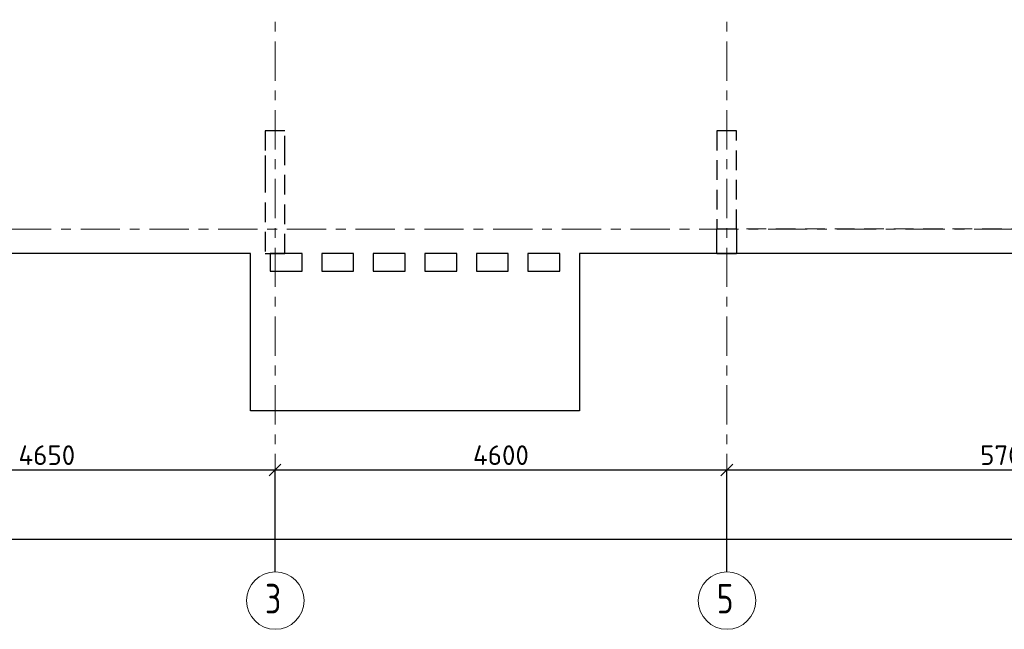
# Model space of a CAD drawing. Header units: metres. Extents: x -38 to 90, y -15 to 21.
# Tile 7 of 127: x 7 to 17, y -4 to 2. Entities that reach past the tile are written whole.
import ezdxf

# ---------------------------------------------------------------- set-up
doc = ezdxf.new("R2010")
doc.units = ezdxf.units.M
doc.header["$PDMODE"] = 65
for name, pattern in [('______11', [0.5, 0.4, -0.05, 0, -0.05]), ('______2', [0.27, 0.2, -0.07]), ('______3', [0.5, 0.4, -0.1]), ('______5', [1.1, 0.8, -0.1, 0.1, -0.1])]:
    doc.linetypes.add(name, pattern=pattern)
for name, color, linetype, lineweight in [('XR$2$Осевая линия (1)', 7, '______5', 13), ('XR$2$Размерная линия (1)', 7, 'Continuous', 13), ('XR$3$Балка (1)', 7, '______3', 13), ('XR$3$Перекрытие (1)', 7, 'Continuous', 35)]:
    doc.layers.add(name, color=color, linetype=linetype, lineweight=lineweight)
doc.layers.add('XR$5$Стена_ бетон несущ.', color=7, linetype='Continuous', lineweight=70, true_color=0xb4b496)
doc.styles.add('ISOCPEUR', font='txt')
doc.dimstyles.new('DIMSTYLE_3', dxfattribs={"dimtxt": 0.2, "dimasz": 0.2, "dimexe": 0, "dimexo": 0, "dimgap": 0.1, "dimtad": 2, "dimdec": 0, "dimlfac": 1000, "dimrnd": 5, "dimzin": 12, "dimdsep": 46, "dimtxsty": 'ISOCPEUR', "dimblk1": 'ALL_ML_STRICH', "dimblk2": 'ALL_ML_STRICH', "dimsah": 1, "dimcen": 0, "dimclrd": 7, "dimclre": 256, "dimclrt": 7, "dimadec": 0, "dimazin": 0, "dimtfac": 1, "dimtdec": 0, "dimtix": 1, "dimtmove": 2, "dimatfit": 3, "dimfxl": 0, "dimtzin": 0, "dimlwd": 0, "dimlwe": -3, "dimarcsym": 0})

# ---------------------------------------------------------------- blocks, each defined once
blk = doc.blocks.new('ALL_ML_STRICH')
at = {"color": 0, "linetype": 'ByBlock', "lineweight": -2}
for p, q in [((-1, 0), (0.5, 0)), ((-0.3, -0.3), (0.3, 0.3)), ((0, -0.5), (0, 0.5))]:
    blk.add_line(p, q, dxfattribs=at)
blk = doc.blocks.new('*D12')
at = {"layer": 'DEFPOINTS', "color": 7, "linetype": 'Continuous', "lineweight": 13, "transparency": 33554687}
for p in [(0.5, -3.103), (0.5, -3.156), (61.6, -3.14)]:
    blk.add_point(p, dxfattribs=at)
at = {"layer": 'XR$2$Размерная линия (1)', "color": 9, "linetype": 'Continuous', "lineweight": -2, "true_color": 0xc7c7c7, "transparency": 33554687}
for p, q in [((0.5, -3.123), (0.5, -3.156)), ((61.6, -3.156), (61.6, -3.156))]:
    blk.add_line(p, q, dxfattribs=at)
at = {"layer": 'XR$2$Размерная линия (1)', "color": 7, "linetype": 'Continuous', "lineweight": -2, "transparency": 33554687}
blk.add_line((0.5, -3.156), (61.6, -3.156), dxfattribs=at)
at = {"layer": 'XR$2$Размерная линия (1)', "color": 7, "linetype": 'Continuous', "lineweight": 13, "transparency": 33554687, "xscale": 0.2, "yscale": 0.2, "zscale": 0.2, "rotation": 180}
blk.add_blockref('ALL_ML_STRICH', (0.5, -3.156), dxfattribs=at)
at = {"layer": 'XR$2$Размерная линия (1)', "color": 7, "linetype": 'Continuous', "lineweight": 13, "transparency": 33554687, "xscale": 0.2, "yscale": 0.2, "zscale": 0.2}
blk.add_blockref('ALL_ML_STRICH', (61.6, -3.156), dxfattribs=at)
at = {"layer": 'XR$2$Размерная линия (1)', "color": 7, "linetype": 'Continuous', "lineweight": 13, "transparency": 33554687, "insert": (31.1, -3.006), "char_height": 0.2, "width": 1, "attachment_point": 5, "style": 'ISOCPEUR'}
blk.add_mtext('\\A1;{61100}', dxfattribs=at)
blk = doc.blocks.new('*D14')
at = {"layer": 'DEFPOINTS', "color": 7, "linetype": 'Continuous', "lineweight": 13, "transparency": 33554687}
for p in [(4.5, -2.452), (4.5, -3.513), (9.15, -3.513)]:
    blk.add_point(p, dxfattribs=at)
at = {"layer": 'XR$2$Размерная линия (1)', "color": 9, "linetype": 'Continuous', "lineweight": -2, "true_color": 0xc7c7c7, "transparency": 33554687}
for p, q in [((4.5, -3.493), (4.5, -2.452)), ((9.15, -3.493), (9.15, -2.452))]:
    blk.add_line(p, q, dxfattribs=at)
at = {"layer": 'XR$2$Размерная линия (1)', "color": 7, "linetype": 'Continuous', "lineweight": -2, "transparency": 33554687}
blk.add_line((4.5, -2.452), (9.15, -2.452), dxfattribs=at)
at = {"layer": 'XR$2$Размерная линия (1)', "color": 7, "linetype": 'Continuous', "lineweight": 13, "transparency": 33554687, "xscale": 0.2, "yscale": 0.2, "zscale": 0.2, "rotation": 180}
blk.add_blockref('ALL_ML_STRICH', (4.5, -2.452), dxfattribs=at)
at = {"layer": 'XR$2$Размерная линия (1)', "color": 7, "linetype": 'Continuous', "lineweight": 13, "transparency": 33554687, "xscale": 0.2, "yscale": 0.2, "zscale": 0.2}
blk.add_blockref('ALL_ML_STRICH', (9.15, -2.452), dxfattribs=at)
at = {"layer": 'XR$2$Размерная линия (1)', "color": 7, "linetype": 'Continuous', "lineweight": 13, "transparency": 33554687, "insert": (6.825, -2.302), "char_height": 0.2, "width": 0.8, "attachment_point": 5, "style": 'ISOCPEUR'}
blk.add_mtext('\\A1;{4650}', dxfattribs=at)
blk = doc.blocks.new('*D15')
at = {"layer": 'DEFPOINTS', "color": 7, "linetype": 'Continuous', "lineweight": 13, "transparency": 33554687}
for p in [(9.15, -2.452), (9.15, -3.513), (13.75, -3.513)]:
    blk.add_point(p, dxfattribs=at)
at = {"layer": 'XR$2$Размерная линия (1)', "color": 9, "linetype": 'Continuous', "lineweight": -2, "true_color": 0xc7c7c7, "transparency": 33554687}
for p, q in [((9.15, -3.493), (9.15, -2.452)), ((13.75, -3.493), (13.75, -2.452))]:
    blk.add_line(p, q, dxfattribs=at)
at = {"layer": 'XR$2$Размерная линия (1)', "color": 7, "linetype": 'Continuous', "lineweight": -2, "transparency": 33554687}
blk.add_line((9.15, -2.452), (13.75, -2.452), dxfattribs=at)
at = {"layer": 'XR$2$Размерная линия (1)', "color": 7, "linetype": 'Continuous', "lineweight": 13, "transparency": 33554687, "xscale": 0.2, "yscale": 0.2, "zscale": 0.2, "rotation": 180}
blk.add_blockref('ALL_ML_STRICH', (9.15, -2.452), dxfattribs=at)
at = {"layer": 'XR$2$Размерная линия (1)', "color": 7, "linetype": 'Continuous', "lineweight": 13, "transparency": 33554687, "xscale": 0.2, "yscale": 0.2, "zscale": 0.2}
blk.add_blockref('ALL_ML_STRICH', (13.75, -2.452), dxfattribs=at)
at = {"layer": 'XR$2$Размерная линия (1)', "color": 7, "linetype": 'Continuous', "lineweight": 13, "transparency": 33554687, "insert": (11.45, -2.302), "char_height": 0.2, "width": 0.8, "attachment_point": 5, "style": 'ISOCPEUR'}
blk.add_mtext('\\A1;{4600}', dxfattribs=at)
blk = doc.blocks.new('*D16')
at = {"layer": 'DEFPOINTS', "color": 7, "linetype": 'Continuous', "lineweight": 13, "transparency": 33554687}
for p in [(13.75, -2.452), (13.75, -3.513), (19.45, -3.607)]:
    blk.add_point(p, dxfattribs=at)
at = {"layer": 'XR$2$Размерная линия (1)', "color": 9, "linetype": 'Continuous', "lineweight": -2, "true_color": 0xc7c7c7, "transparency": 33554687}
for p, q in [((13.75, -3.493), (13.75, -2.452)), ((19.45, -3.587), (19.45, -2.452))]:
    blk.add_line(p, q, dxfattribs=at)
at = {"layer": 'XR$2$Размерная линия (1)', "color": 7, "linetype": 'Continuous', "lineweight": -2, "transparency": 33554687}
blk.add_line((13.75, -2.452), (19.45, -2.452), dxfattribs=at)
at = {"layer": 'XR$2$Размерная линия (1)', "color": 7, "linetype": 'Continuous', "lineweight": 13, "transparency": 33554687, "xscale": 0.2, "yscale": 0.2, "zscale": 0.2, "rotation": 180}
blk.add_blockref('ALL_ML_STRICH', (13.75, -2.452), dxfattribs=at)
at = {"layer": 'XR$2$Размерная линия (1)', "color": 7, "linetype": 'Continuous', "lineweight": 13, "transparency": 33554687, "xscale": 0.2, "yscale": 0.2, "zscale": 0.2}
blk.add_blockref('ALL_ML_STRICH', (19.45, -2.452), dxfattribs=at)
at = {"layer": 'XR$2$Размерная линия (1)', "color": 7, "linetype": 'Continuous', "lineweight": 13, "transparency": 33554687, "insert": (16.61, -2.302), "char_height": 0.2, "width": 0.8, "attachment_point": 5, "style": 'ISOCPEUR'}
blk.add_mtext('\\A1;{5700}', dxfattribs=at)

msp = doc.modelspace()

# ---------------------------------------------------------------- linework, layer by layer
at = {"layer": 'XR$2$Осевая линия (1)', "color": 253, "linetype": '______11', "lineweight": 13, "true_color": 0xa0a0a0, "transparency": 33554687}
for p, q in [((9.15, -3.39), (9.15, 19.78)), ((13.75, -3.39), (13.75, 8.13)), ((-2.63, 0), (62.6, 0))]:
    msp.add_line(p, q, dxfattribs=at)
at = {"layer": 'XR$2$Осевая линия (1)', "color": 7, "linetype": 'Continuous', "lineweight": 13, "transparency": 33554687}
for centre in [(9.1524, -3.7819), (13.7524, -3.7819)]:
    msp.add_circle(centre, 0.2924, dxfattribs=at)
at = {"layer": 'XR$3$Балка (1)', "color": 7, "linetype": '______2', "lineweight": 18, "transparency": 33554687}
for p, q in [((13.6501, 0.0002), (13.6501, -0.2498)), ((19.55, 0.0002), (13.6501, 0.0002))]:
    msp.add_line(p, q, dxfattribs=at)
at = {"layer": 'XR$3$Перекрытие (1)', "color": 7, "linetype": 'Continuous', "lineweight": 25, "transparency": 33554687}
for p, q in [((8.9, -0.2498), (0.25, -0.2498)), ((8.9, -0.4298), (8.9, -0.2498)), ((9.425, -0.2498), (9.1, -0.2498)), ((9.1, -0.2498), (9.1, -0.4298)), ((9.425, -0.4298), (9.425, -0.2498)), ((9.95, -0.2498), (9.625, -0.2498)), ((9.625, -0.2498), (9.625, -0.4298)), ((9.95, -0.4298), (9.95, -0.2498)), ((10.15, -0.2498), (10.15, -0.4298)), ((10.475, -0.2498), (10.15, -0.2498)), ((10.475, -0.4298), (10.475, -0.2498)), ((11, -0.2498), (10.675, -0.2498)), ((10.675, -0.2498), (10.675, -0.4298)), ((11, -0.4298), (11, -0.2498)), ((11.525, -0.2498), (11.2, -0.2498)), ((11.2, -0.2498), (11.2, -0.4298)), ((11.525, -0.4298), (11.525, -0.2498)), ((12.05, -0.2498), (11.725, -0.2498)), ((11.725, -0.2498), (11.725, -0.4298)), ((12.05, -0.4298), (12.05, -0.2498)), ((13.6501, -0.2498), (12.25, -0.2498)), ((12.25, -0.2498), (12.25, -0.4298)), ((13.6501, -0.2498), (13.6501, -0.2498)), ((19.55, -0.2498), (13.6501, -0.2498)), ((8.9, -1.8498), (8.9, -0.4298)), ((9.1, -0.4298), (9.425, -0.4298)), ((9.625, -0.4298), (9.95, -0.4298)), ((10.15, -0.4298), (10.475, -0.4298)), ((10.675, -0.4298), (11, -0.4298)), ((11.2, -0.4298), (11.525, -0.4298)), ((11.725, -0.4298), (12.05, -0.4298)), ((12.25, -0.4298), (12.25, -1.8498)), ((12.25, -1.8498), (8.9, -1.8498))]:
    msp.add_line(p, q, dxfattribs=at)
at = {"layer": 'XR$5$Стена_ бетон несущ.', "color": 253, "linetype": '______2', "lineweight": -3, "true_color": 0xa0a0a0, "transparency": 33554687}
for p, q in [((9.25, 1), (9.05, 1)), ((9.05, 1), (9.05, 0.75)), ((9.25, 0.75), (9.25, 1)), ((13.85, 1), (13.65, 1)), ((13.65, 1), (13.65, 0)), ((13.85, 0), (13.85, 1)), ((9.05, 0.75), (9.05, 0.5702)), ((9.25, -0.25), (9.25, 0.75)), ((9.05, 0.5702), (9.05, -0.25)), ((13.65, 0), (13.6501, 0)), ((13.6501, -0.194), (13.6501, 0)), ((13.85, 0), (13.85, -0.194)), ((13.6501, -0.25), (13.6501, -0.194)), ((13.85, -0.194), (13.85, -0.25)), ((9.05, -0.25), (9.25, -0.25)), ((13.6501, -0.25), (13.85, -0.25))]:
    msp.add_line(p, q, dxfattribs=at)

# ---------------------------------------------------------------- texts
at = {"layer": 'XR$2$Осевая линия (1)', "color": 7, "linetype": 'Continuous', "lineweight": 13, "transparency": 33554687, "char_height": 0.3, "width": 0.326407, "attachment_point": 7, "style": 'ISOCPEUR'}
for s, insert in [('\\W0.78;3', (9.0474, -3.9124)), ('\\W0.78;5', (13.6474, -3.9124))]:
    msp.add_mtext(s, dxfattribs=dict(at, insert=insert))

# ---------------------------------------------------------------- dimensions: what is measured, and where the dimension line sits
at = {"layer": 'XR$2$Размерная линия (1)', "color": 7, "linetype": 'Continuous', "lineweight": 13, "transparency": 33554687}
for base, p1, p2, picture, middle in [((9.15, -2.452), (4.5, -3.4932), (9.15, -3.4932), '*D14', (6.825, -2.302)), ((13.75, -2.452), (9.15, -3.4932), (13.75, -3.4932), '*D15', (11.45, -2.302)), ((19.45, -2.452), (13.75, -3.4932), (19.45, -3.5875), '*D16', (16.61, -2.302)), ((61.6, -3.1563), (0.5, -3.1233), (61.6, -3.1563), '*D12', (31.1, -3.0063))]:
    dim = msp.add_linear_dim(base=base, p1=p1, p2=p2, dimstyle='DIMSTYLE_3', override={"dimpost": '<>', "dimclrd": 7, "dimclre": 9, "dimclrt": 7, "dimlwd": 0, "dimlwe": 65533}, dxfattribs=at)
    dim.commit()
    dim.dimension.update_dxf_attribs({"geometry": picture, "text_midpoint": middle, "dimtype": 160})

doc.saveas('drawing.dxf')
